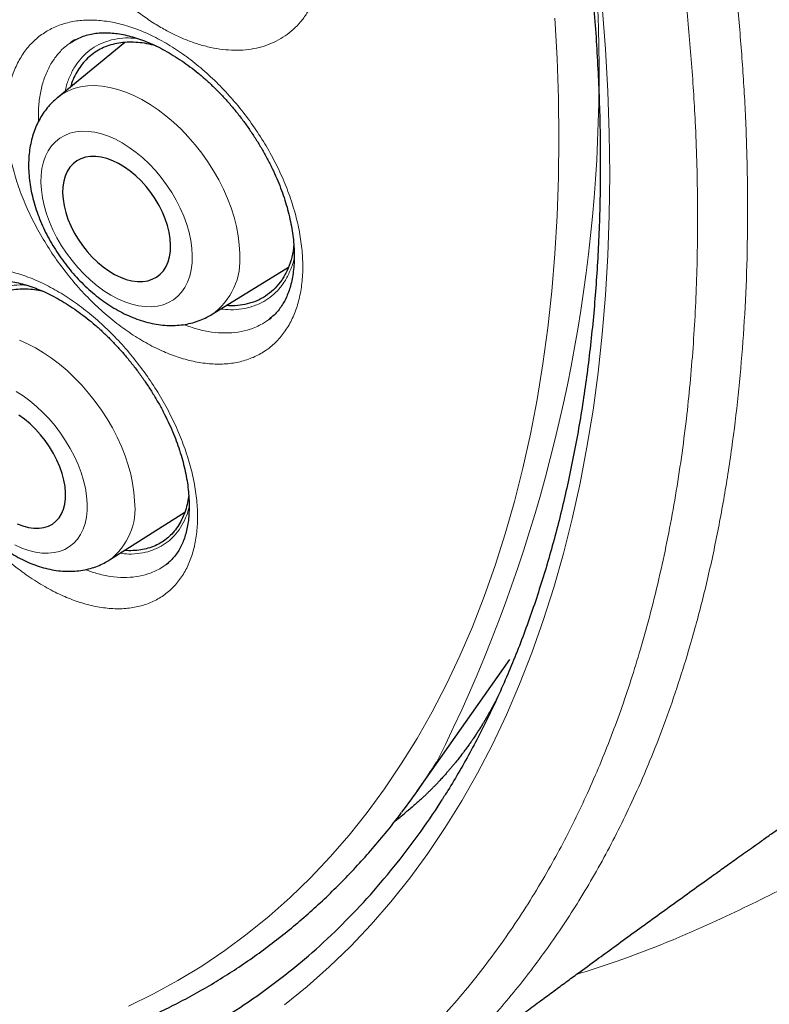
# Model space of a CAD drawing. Header units: millimetres. Extents: x 8 to 947, y 12 to 926.
# Tile 62 of 159: x 893.57 to 900.1, y 285.34 to 293.91. Entities that reach past the tile are written whole.
import ezdxf

# ---------------------------------------------------------------- set-up
doc = ezdxf.new("R2010")
doc.units = ezdxf.units.MM

msp = doc.modelspace()

# ---------------------------------------------------------------- linework, layer by layer
at = {"color": 7, "linetype": 'Continuous', "lineweight": 30}
for p, q in [((894.489, 293.7096), (893.903, 293.2291)), ((894.0152, 293.7046), (894.0178, 293.7064)), ((895.2489, 291.3453), (895.9112, 291.7551)), ((895.7422, 291.301), (895.765, 291.3177)), ((894.3547, 289.2086), (895.0101, 289.6258)), ((894.8511, 289.172), (894.8713, 289.1871)), ((897.032, 287.197), (897.8393, 288.3422))]:
    msp.add_line(p, q, dxfattribs=at)
at = {"color": 8, "linetype": 'Continuous', "lineweight": 0}
for p, q in [((894.0178, 293.7064), (894.0401, 293.7216)), ((895.746, 291.3043), (895.6852, 291.2624)), ((894.8559, 289.1758), (894.7933, 289.1324))]:
    msp.add_line(p, q, dxfattribs=at)
at = {"color": 8, "linetype": 'Continuous', "lineweight": 0, "flags": 128}
for points in [[(898.6422, 294.0237), (898.6705, 293.6519), (898.6907, 293.2841), (898.7029, 292.9204), (898.7069, 292.5612), (898.7029, 292.2066), (898.6907, 291.8569), (898.6705, 291.5124), (898.6422, 291.1733), (898.6059, 290.8398), (898.5616, 290.5122), (898.5092, 290.1906), (898.4489, 289.8754), (898.3807, 289.5666), (898.3046, 289.2646), (898.2207, 288.9695), (898.129, 288.6815), (898.0297, 288.4009), (897.9227, 288.1277), (897.8082, 287.8623), (897.6861, 287.6048), (897.5567, 287.3554), (897.42, 287.1142), (897.2761, 286.8814), (897.1251, 286.6571), (896.967, 286.4416), (896.8021, 286.235), (896.6304, 286.0373), (896.452, 285.8488), (896.267, 285.6696), (896.0757, 285.4997), (895.878, 285.3394)], [(894.521, 285.3293), (894.7385, 285.4359), (894.9506, 285.552), (895.1572, 285.6777), (895.3583, 285.8128), (895.5535, 285.9572), (895.7429, 286.1108), (895.9263, 286.2735), (896.1035, 286.4452), (896.2744, 286.6259), (896.4389, 286.8152), (896.5969, 287.0132), (896.7484, 287.2197), (896.8931, 287.4346), (897.031, 287.6576), (897.162, 287.8887), (897.2859, 288.1277), (897.4028, 288.3744), (897.5126, 288.6287), (897.6151, 288.8904), (897.7103, 289.1593), (897.7981, 289.4352), (897.8785, 289.7179), (897.9514, 290.0073), (898.0168, 290.3031), (898.0745, 290.6052), (898.1247, 290.9133), (898.1672, 291.2272), (898.202, 291.5467), (898.2291, 291.8716), (898.2485, 292.2017), (898.2601, 292.5367), (898.264, 292.8765), (898.2601, 293.2206), (898.2485, 293.5691), (898.2291, 293.9215)], [(893.9027, 293.2289), (893.9429, 293.2583), (893.9925, 293.2859), (894.0459, 293.3074), (894.1029, 293.3226), (894.1629, 293.3313), (894.2258, 293.3335), (894.291, 293.3291), (894.3581, 293.3184), (894.4268, 293.3012), (894.4966, 293.2777), (894.567, 293.248), (894.6376, 293.2124), (894.708, 293.171), (894.7777, 293.1241), (894.8462, 293.0721), (894.9132, 293.0152), (894.9783, 292.9538), (895.0409, 292.8883), (895.1007, 292.8192), (895.1574, 292.7467), (895.2106, 292.6715), (895.2598, 292.5939), (895.3049, 292.5145), (895.3456, 292.4338), (895.3815, 292.3522), (895.4125, 292.2704), (895.4384, 292.1887), (895.4589, 292.1078), (895.474, 292.0282), (895.4836, 291.9502), (895.4876, 291.8745)], [(895.0754, 291.8552), (895.0716, 291.9205), (895.0622, 291.9881), (895.0472, 292.0572), (895.0269, 292.1273), (895.0014, 292.1978), (894.971, 292.268), (894.9357, 292.3375), (894.8961, 292.4056), (894.8524, 292.4717), (894.8049, 292.5353), (894.7542, 292.5957), (894.7006, 292.6526), (894.6445, 292.7054), (894.5865, 292.7537), (894.5271, 292.797), (894.4667, 292.8349), (894.4059, 292.8673), (894.3452, 292.8937), (894.2851, 292.914), (894.2262, 292.928), (894.1688, 292.9355), (894.1136, 292.9365), (894.061, 292.931), (894.0114, 292.9191), (893.9652, 292.9008), (893.923, 292.8763), (893.8849, 292.8458), (893.8514, 292.8096), (893.8227, 292.7679), (893.799, 292.7212), (893.7807, 292.6698), (893.7678, 292.6142), (893.7604, 292.5548), (893.7586, 292.4921), (893.7624, 292.4268), (893.7718, 292.3593), (893.7867, 292.2902), (893.807, 292.2201), (893.8325, 292.1496), (893.863, 292.0793), (893.8982, 292.0098), (893.9379, 291.9417), (893.9816, 291.8756), (894.029, 291.8121), (894.0798, 291.7516), (894.1334, 291.6947), (894.1895, 291.6419), (894.2474, 291.5937), (894.3069, 291.5504), (894.3673, 291.5124), (894.4281, 291.48), (894.4888, 291.4536), (894.5488, 291.4333), (894.6078, 291.4194), (894.6652, 291.4118), (894.7204, 291.4108), (894.773, 291.4163), (894.8226, 291.4282), (894.8687, 291.4465), (894.911, 291.471), (894.9491, 291.5015), (894.9826, 291.5377), (895.0113, 291.5794), (895.0349, 291.6261), (895.0533, 291.6775), (895.0662, 291.7332), (895.0736, 291.7925), (895.0754, 291.8552)], [(893.5711, 291.1192), (893.6409, 291.089), (893.7109, 291.053), (893.7809, 291.0114), (893.8503, 290.9643), (893.9187, 290.9122), (893.9856, 290.8553), (894.0507, 290.794), (894.1136, 290.7286), (894.1738, 290.6597), (894.2309, 290.5876), (894.2846, 290.5127), (894.3346, 290.4357), (894.3805, 290.3569), (894.4221, 290.2768), (894.459, 290.196), (894.4912, 290.1149), (894.5182, 290.0341), (894.54, 289.9541), (894.5565, 289.8754), (894.5675, 289.7985), (894.573, 289.7239)], [(894.1607, 289.7012), (894.1556, 289.7656), (894.145, 289.8323), (894.1289, 289.9006), (894.1076, 289.9699), (894.0811, 290.0397), (894.0497, 290.1093), (894.0137, 290.1783), (893.9734, 290.2459), (893.9291, 290.3115), (893.8812, 290.3748), (893.8301, 290.435), (893.7763, 290.4918), (893.7202, 290.5445), (893.6623, 290.5928), (893.603, 290.6362), (893.543, 290.6744)], [(893.5329, 289.3396), (893.5931, 289.3128), (893.6525, 289.2921), (893.7106, 289.2776), (893.7671, 289.2694), (893.8213, 289.2677), (893.8729, 289.2724), (893.9213, 289.2836), (893.9663, 289.301), (894.0073, 289.3246), (894.044, 289.3542), (894.0762, 289.3895), (894.1035, 289.4302), (894.1257, 289.4759), (894.1427, 289.5264), (894.1542, 289.581), (894.1603, 289.6395), (894.1607, 289.7012)]]:
    msp.add_lwpolyline(points, dxfattribs=at)
at = {"color": 7, "linetype": 'Continuous', "lineweight": 30, "flags": 128}
for points in [[(894.8868, 291.9464), (894.8832, 292.0013), (894.8741, 292.0581), (894.8597, 292.1163), (894.8401, 292.1752), (894.8155, 292.2341), (894.7862, 292.2923), (894.7527, 292.3491), (894.7151, 292.4038), (894.6741, 292.4558), (894.6301, 292.5045), (894.5836, 292.5493), (894.5351, 292.5898), (894.4852, 292.6253), (894.4345, 292.6556), (894.3837, 292.6802), (894.3332, 292.6989), (894.2837, 292.7114), (894.2358, 292.7176), (894.1899, 292.7174), (894.1468, 292.7109), (894.1068, 292.698), (894.0705, 292.679), (894.0382, 292.6541), (894.0103, 292.6236), (893.9873, 292.5877), (893.9692, 292.5471), (893.9565, 292.502), (893.9491, 292.4531), (893.9472, 292.4009), (893.9508, 292.3461), (893.9598, 292.2892), (893.9743, 292.231), (893.9939, 292.1721), (894.0185, 292.1132), (894.0477, 292.055), (894.0813, 291.9983), (894.1188, 291.9435), (894.1599, 291.8915), (894.2039, 291.8428), (894.2504, 291.798), (894.2989, 291.7575), (894.3488, 291.722), (894.3994, 291.6917), (894.4503, 291.6671), (894.5008, 291.6485), (894.5503, 291.636), (894.5982, 291.6297), (894.644, 291.6299), (894.6872, 291.6365), (894.7272, 291.6493), (894.7635, 291.6683), (894.7958, 291.6932), (894.8236, 291.7238), (894.8467, 291.7596), (894.8647, 291.8003), (894.8775, 291.8453), (894.8849, 291.8942), (894.8868, 291.9464)], [(893.9737, 289.7934), (893.969, 289.8475), (893.959, 289.9037), (893.9436, 289.9613), (893.9231, 290.0195), (893.8978, 290.0779), (893.8678, 290.1356), (893.8337, 290.1919), (893.7957, 290.2463), (893.7544, 290.2981), (893.7102, 290.3467), (893.6636, 290.3915), (893.6151, 290.4319), (893.5654, 290.4676)], [(893.5509, 289.5237), (893.6009, 289.5047), (893.6497, 289.4918), (893.6969, 289.485), (893.7419, 289.4846), (893.7841, 289.4905), (893.8231, 289.5027), (893.8584, 289.5209), (893.8896, 289.5451), (893.9163, 289.5748), (893.9382, 289.6098), (893.9551, 289.6497), (893.9667, 289.6939), (893.9729, 289.742), (893.9737, 289.7934)]]:
    msp.add_lwpolyline(points, dxfattribs=at)
at = {"color": 8, "linetype": 'Continuous', "lineweight": 0}
for centre, radius, start, end in [((885.2368, 293.433), 13.3777, 333.44594, 18.74195), ((894.9107, 291.8169), 0.5798, 304.91352, 5.70918), ((894.0212, 289.6538), 0.5562, 306.75135, 7.23582)]:
    msp.add_arc(centre, radius, start, end, dxfattribs=at)
at = {"color": 7, "linetype": 'Continuous', "lineweight": 30}
msp.add_arc((891.6674, 290.9801), 6.5643, 322.84434, 327.49468, dxfattribs=at)
for points, knots in [([(881.7335, 314.4733), (881.6143, 314.471), (881.3687, 314.4663), (881.0058, 314.434), (880.6432, 314.3826), (880.296, 314.312), (879.964, 314.2242), (879.6469, 314.1204), (879.3386, 313.9991), (879.0395, 313.8605), (878.744, 313.7014), (878.4531, 313.5209), (878.1681, 313.318), (877.895, 313.0964), (877.6341, 312.8565), (877.3857, 312.5986), (877.1547, 312.3282), (876.9406, 312.0468), (876.7427, 311.756), (876.557, 311.4505), (876.3838, 311.1306), (876.2201, 310.79), (876.0668, 310.4281), (875.9253, 310.0443), (875.7986, 309.6464), (875.687, 309.2347), (875.5905, 308.8098), (875.5109, 308.3807), (875.4473, 307.9487), (875.3987, 307.5151), (875.3639, 307.0718), (875.3431, 306.6194), (875.336, 306.1491), (875.3437, 305.6608), (875.3671, 305.1548), (875.4062, 304.641), (875.4609, 304.1202), (875.531, 303.5931), (875.6149, 303.0706), (875.7114, 302.5537), (875.8196, 302.0433), (875.941, 301.5297), (876.0756, 301.0137), (876.2263, 300.4853), (876.3937, 299.945), (876.5786, 299.3936), (876.7775, 298.8423), (876.9901, 298.2917), (877.2162, 297.7426), (877.4508, 297.2063), (877.6928, 296.6831), (877.9412, 296.1736), (878.2003, 295.668), (878.47, 295.1669), (878.7555, 294.6608), (879.0571, 294.1508), (879.3753, 293.638), (879.7038, 293.133), (880.042, 292.6365), (880.3895, 292.149), (880.7392, 291.6805), (881.0898, 291.2308), (881.4406, 290.7997), (881.798, 290.379), (882.1616, 289.9691), (882.5385, 289.5625), (882.9285, 289.1604), (883.3315, 288.7642), (883.7395, 288.3825), (884.1518, 288.0155), (884.5679, 287.6639), (884.9793, 287.3345), (885.3852, 287.0267), (885.7851, 286.7397), (886.1863, 286.468), (886.5885, 286.2117), (886.9993, 285.9663), (887.4183, 285.7333), (887.8448, 285.5142), (888.2702, 285.3138), (888.6939, 285.1323), (889.1152, 284.9701), (889.5258, 284.8299), (889.9252, 284.7109), (890.3131, 284.6117), (890.6971, 284.5303), (891.0767, 284.4666), (891.459, 284.4199), (891.8431, 284.3915), (892.2282, 284.3827), (892.6062, 284.3942), (892.9767, 284.4258), (893.3392, 284.4776), (893.6864, 284.5481), (894.0184, 284.6359), (894.3355, 284.7397), (894.6438, 284.8609), (894.9429, 284.9996), (895.2384, 285.1587), (895.5293, 285.3392), (895.8143, 285.5421), (896.0874, 285.7637), (896.3484, 286.0036), (896.5966, 286.2616), (896.8279, 286.5316), (897.041, 286.8143), (897.1793, 287.0102), (897.2445, 287.1178), (897.2479, 287.1234)], [0, 0, 0, 0, 0.009208, 0.018982, 0.028757, 0.038531, 0.047747, 0.056963, 0.066179, 0.075395, 0.08461, 0.094385, 0.104159, 0.113933, 0.123708, 0.133482, 0.143257, 0.152472, 0.161688, 0.170904, 0.18012, 0.189336, 0.19911, 0.208885, 0.218659, 0.228433, 0.238208, 0.247982, 0.257198, 0.266414, 0.27563, 0.284846, 0.294061, 0.303836, 0.31361, 0.323384, 0.333159, 0.342933, 0.352708, 0.361923, 0.371139, 0.380355, 0.389571, 0.398787, 0.408561, 0.418336, 0.42811, 0.437884, 0.447659, 0.457433, 0.466649, 0.475865, 0.485081, 0.494297, 0.503512, 0.513287, 0.523061, 0.532835, 0.54261, 0.552384, 0.562159, 0.571374, 0.58059, 0.589806, 0.599022, 0.608238, 0.618012, 0.627787, 0.637561, 0.647335, 0.65711, 0.666884, 0.6761, 0.685316, 0.694532, 0.703748, 0.712963, 0.722738, 0.732512, 0.742286, 0.752061, 0.761835, 0.77161, 0.780825, 0.790041, 0.799257, 0.808473, 0.817689, 0.827463, 0.837238, 0.847012, 0.856786, 0.866561, 0.876335, 0.885551, 0.894767, 0.903983, 0.913199, 0.922414, 0.932189, 0.941963, 0.951737, 0.961512, 0.971286, 0.98106, 0.990276, 0.999492, 1, 1, 1, 1]), ([(881.4387, 314.465), (881.467, 314.4665), (881.5618, 314.4716), (881.7255, 314.4741), (881.9296, 314.4728), (882.1358, 314.4652), (882.3438, 314.4519), (882.5537, 314.4327), (882.7654, 314.4078), (882.9787, 314.377), (883.1936, 314.3405), (883.41, 314.2982), (883.6278, 314.2501), (883.847, 314.1963), (884.0675, 314.1368), (884.2891, 314.0715), (884.5119, 314.0006), (884.7357, 313.924), (884.9604, 313.8418), (885.1859, 313.754), (885.4123, 313.6606), (885.6392, 313.5617), (885.8668, 313.4573), (886.0949, 313.3474), (886.3234, 313.2321), (886.5522, 313.1115), (886.7812, 312.9855), (887.0104, 312.8542), (887.2396, 312.7176), (887.4687, 312.5759), (887.6977, 312.4291), (887.9265, 312.2771), (888.155, 312.1202), (888.3831, 311.9583), (888.6106, 311.7914), (888.8376, 311.6198), (889.0639, 311.4434), (889.2894, 311.2622), (889.5141, 311.0765), (889.7378, 310.8861), (889.9605, 310.6913), (890.182, 310.4921), (890.4023, 310.2885), (890.6214, 310.0807), (890.839, 309.8687), (891.0551, 309.6527), (891.2697, 309.4326), (891.4827, 309.2086), (891.6938, 308.9807), (891.9032, 308.7491), (892.1107, 308.5139), (892.3162, 308.2751), (892.5196, 308.0328), (892.7209, 307.7871), (892.9199, 307.5382), (893.1166, 307.2861), (893.311, 307.0309), (893.5028, 306.7727), (893.6922, 306.5117), (893.8789, 306.2479), (894.063, 305.9814), (894.2442, 305.7123), (894.4227, 305.4408), (894.5982, 305.1669), (894.7708, 304.8908), (894.9403, 304.6125), (895.1067, 304.3322), (895.27, 304.05), (895.43, 303.7659), (895.5867, 303.4802), (895.7401, 303.1929), (895.89, 302.9042), (896.0364, 302.614), (896.1793, 302.3227), (896.3186, 302.0302), (896.4543, 301.7367), (896.5862, 301.4423), (896.7144, 301.1471), (896.8388, 300.8513), (896.9594, 300.5549), (897.076, 300.2581), (897.1887, 299.961), (897.2974, 299.6637), (897.4021, 299.3664), (897.5027, 299.069), (897.5992, 298.7719), (897.6915, 298.475), (897.7796, 298.1785), (897.8636, 297.8825), (897.9433, 297.5871), (898.0187, 297.2925), (898.0898, 296.9988), (898.1565, 296.706), (898.2189, 296.4144), (898.277, 296.1239), (898.3306, 295.8348), (898.3798, 295.5471), (898.4245, 295.261), (898.4648, 294.9765), (898.5007, 294.6938), (898.532, 294.413), (898.5589, 294.1343), (898.5812, 293.8576), (898.5991, 293.5831), (898.6124, 293.311), (898.6212, 293.0413), (898.6255, 292.7742), (898.6253, 292.5097), (898.6206, 292.248), (898.6114, 291.9891), (898.5976, 291.7331), (898.5794, 291.4803), (898.5567, 291.2305), (898.5296, 290.9841), (898.498, 290.7409), (898.4619, 290.5012), (898.4214, 290.2651), (898.3765, 290.0325), (898.3273, 289.8037), (898.2736, 289.5786), (898.2157, 289.3575), (898.1534, 289.1403), (898.0868, 288.9271), (898.0159, 288.718), (897.9409, 288.5132), (897.8616, 288.3126), (897.7781, 288.1163), (897.6905, 287.9245), (897.5988, 287.7372), (897.5031, 287.5543), (897.4031, 287.3764), (897.3169, 287.2311), (897.2627, 287.147), (897.2446, 287.1189)], [0, 0, 0, 0, 0.003294, 0.011029, 0.01876, 0.026486, 0.034207, 0.041924, 0.049637, 0.057346, 0.065052, 0.072755, 0.080456, 0.088154, 0.09585, 0.103544, 0.111237, 0.118928, 0.126619, 0.134308, 0.141997, 0.149686, 0.157374, 0.165061, 0.172749, 0.180436, 0.188124, 0.195812, 0.203499, 0.211188, 0.218876, 0.226565, 0.234254, 0.241943, 0.249633, 0.257324, 0.265015, 0.272706, 0.280398, 0.28809, 0.295783, 0.303476, 0.31117, 0.318864, 0.326559, 0.334254, 0.34195, 0.349646, 0.357342, 0.365039, 0.372736, 0.380433, 0.388131, 0.395829, 0.403528, 0.411226, 0.418925, 0.426624, 0.434324, 0.442023, 0.449723, 0.457423, 0.465123, 0.472823, 0.480523, 0.488223, 0.495923, 0.503623, 0.511324, 0.519024, 0.526724, 0.534424, 0.542124, 0.549824, 0.557524, 0.565224, 0.572923, 0.580622, 0.588322, 0.59602, 0.603719, 0.611417, 0.619115, 0.626813, 0.63451, 0.642207, 0.649904, 0.6576, 0.665296, 0.672992, 0.680686, 0.688381, 0.696075, 0.703769, 0.711462, 0.719154, 0.726846, 0.734538, 0.742229, 0.749919, 0.757609, 0.765299, 0.772988, 0.780676, 0.788365, 0.796052, 0.803739, 0.811426, 0.819113, 0.826799, 0.834486, 0.842172, 0.849858, 0.857544, 0.865231, 0.872917, 0.880604, 0.888292, 0.895981, 0.903671, 0.911362, 0.919054, 0.926748, 0.934444, 0.942142, 0.949843, 0.957547, 0.965254, 0.972965, 0.980679, 0.988398, 0.996121, 1, 1, 1, 1]), ([(894.0176, 293.7068), (894.0215, 293.7098), (894.0397, 293.7235), (894.0759, 293.7427), (894.1262, 293.7641), (894.1799, 293.7797), (894.236, 293.7898), (894.2878, 293.7941), (894.3216, 293.7938), (894.3349, 293.7937)], [0, 0, 0, 0, 0.048144, 0.224599, 0.399492, 0.570299, 0.735991, 0.896649, 1, 1, 1, 1]), ([(894.3349, 293.7937), (894.3447, 293.7934), (894.374, 293.7922), (894.4251, 293.7867), (894.4889, 293.7752), (894.5552, 293.7585), (894.6236, 293.7366), (894.6937, 293.7096), (894.7652, 293.6774), (894.8376, 293.64), (894.9105, 293.5977), (894.9832, 293.5507), (895.0554, 293.4991), (895.1265, 293.4434), (895.1961, 293.3837), (895.2636, 293.3205), (895.3294, 293.2538), (895.3933, 293.1835), (895.4557, 293.1094), (895.516, 293.0319), (895.5739, 292.9515), (895.6287, 292.8687), (895.6802, 292.7843), (895.7278, 292.6989), (895.7713, 292.6132), (895.8104, 292.5277), (895.8448, 292.4431), (895.8747, 292.3595), (895.9002, 292.2764), (895.9215, 292.1938), (895.9385, 292.1119), (895.951, 292.0314), (895.9591, 291.9528), (895.9627, 291.8767), (895.962, 291.8036), (895.9569, 291.7341), (895.9476, 291.6686), (895.9345, 291.6074), (895.9176, 291.5507), (895.8973, 291.4988), (895.8733, 291.4508), (895.8456, 291.4065), (895.8137, 291.3658), (895.7791, 291.3298), (895.7534, 291.3098), (895.741, 291.3002)], [0, 0, 0, 0, 0.011674, 0.034775, 0.057879, 0.081023, 0.104261, 0.127611, 0.15107, 0.174614, 0.198206, 0.221797, 0.245332, 0.268768, 0.292069, 0.315268, 0.338158, 0.361381, 0.38489, 0.408629, 0.432532, 0.456521, 0.480508, 0.504393, 0.528099, 0.551559, 0.57472, 0.597569, 0.620446, 0.643609, 0.666928, 0.690364, 0.713874, 0.737409, 0.760915, 0.784355, 0.807714, 0.830999, 0.854249, 0.877524, 0.900912, 0.925176, 0.950183, 0.976007, 1, 1, 1, 1]), ([(894.0573, 293.7332), (894.0444, 293.7261), (894.0294, 293.7178), (894.0159, 293.7073), (894.0139, 293.7058)], [0, 0, 0, 0, 0.8555274, 1, 1, 1, 1]), ([(894.7597, 293.679), (894.7471, 293.6828), (894.7066, 293.6946), (894.6412, 293.7056), (894.5639, 293.7126), (894.4896, 293.7112), (894.4179, 293.7016), (894.3503, 293.6839), (894.2876, 293.6583), (894.2297, 293.6252), (894.1764, 293.5842), (894.129, 293.5359), (894.0878, 293.4811), (894.0532, 293.4197), (894.0293, 293.3667), (894.0195, 293.3321), (894.0167, 293.3224)], [0, 0, 0, 0, 0.036198, 0.115355, 0.191732, 0.268639, 0.347218, 0.426376, 0.502752, 0.579659, 0.658239, 0.737396, 0.813773, 0.89068, 0.969259, 1, 1, 1, 1]), ([(893.903, 293.2284), (893.899, 293.2253), (893.8782, 293.2094), (893.8446, 293.1758), (893.803, 293.1279), (893.7664, 293.0754), (893.7344, 293.019), (893.7074, 292.9589), (893.6854, 292.8952), (893.6686, 292.8281), (893.6571, 292.7578), (893.6511, 292.6847), (893.6507, 292.6092), (893.6559, 292.5317), (893.6667, 292.453), (893.683, 292.3734), (893.7045, 292.2936), (893.7311, 292.2141), (893.7626, 292.1353), (893.7986, 292.0576), (893.839, 291.9815), (893.8835, 291.9072), (893.9319, 291.8351), (893.9839, 291.7656), (894.0393, 291.6989), (894.0978, 291.6355), (894.1593, 291.5755), (894.2234, 291.5195), (894.29, 291.4677), (894.3588, 291.4204), (894.4296, 291.378), (894.5019, 291.3409), (894.5756, 291.3094), (894.65, 291.2841), (894.7247, 291.2651), (894.7989, 291.2528), (894.8722, 291.2472), (894.9437, 291.2485), (895.013, 291.2565), (895.0795, 291.2709), (895.1427, 291.2917), (895.1992, 291.3161), (895.2329, 291.3363), (895.2479, 291.3453)], [0, 0, 0, 0, 0.005396, 0.027862, 0.050339, 0.072936, 0.095757, 0.118893, 0.142422, 0.166394, 0.190827, 0.215698, 0.240946, 0.266486, 0.292218, 0.318053, 0.343906, 0.369729, 0.395502, 0.421221, 0.44689, 0.472524, 0.498141, 0.52376, 0.549401, 0.575083, 0.600827, 0.626654, 0.652581, 0.67862, 0.704771, 0.731019, 0.757324, 0.783597, 0.809735, 0.835617, 0.861124, 0.886163, 0.910683, 0.934686, 0.958213, 0.981335, 1, 1, 1, 1]), ([(895.9585, 291.9504), (895.9577, 291.9402), (895.9543, 291.8932), (895.9359, 291.8166), (895.9023, 291.7231), (895.8557, 291.6407), (895.7988, 291.5708), (895.7322, 291.514), (895.6576, 291.4701), (895.5775, 291.4396), (895.4927, 291.4231), (895.4249, 291.4172), (895.3834, 291.4209), (895.3726, 291.4219)], [0, 0, 0, 0, 0.029623, 0.136374, 0.244251, 0.352505, 0.460403, 0.564836, 0.669577, 0.774008, 0.870011, 0.966263, 1, 1, 1, 1]), ([(893.3831, 291.6407), (893.3925, 291.6405), (893.4204, 291.64), (893.4693, 291.6356), (893.5307, 291.6257), (893.5949, 291.6106), (893.6614, 291.5906), (893.73, 291.5653), (893.8003, 291.535), (893.8717, 291.4995), (893.9439, 291.4591), (894.0163, 291.414), (894.0884, 291.3643), (894.1598, 291.3104), (894.2299, 291.2525), (894.2982, 291.1911), (894.3649, 291.126), (894.4301, 291.0574), (894.494, 290.9849), (894.5561, 290.9089), (894.616, 290.8299), (894.6731, 290.7485), (894.7271, 290.6653), (894.7775, 290.581), (894.8238, 290.4962), (894.8659, 290.4115), (894.9035, 290.3275), (894.9365, 290.2444), (894.9653, 290.1619), (894.9901, 290.0796), (895.0106, 289.998), (895.0268, 289.9176), (895.0385, 289.8391), (895.0459, 289.7629), (895.0488, 289.6898), (895.0474, 289.62), (895.0418, 289.5543), (895.0323, 289.4928), (895.0191, 289.4358), (895.0023, 289.3837), (894.982, 289.3354), (894.9581, 289.291), (894.9303, 289.25), (894.8984, 289.2132), (894.8714, 289.1868), (894.8536, 289.1743), (894.8492, 289.1712)], [0, 0, 0, 0, 0.011571, 0.034412, 0.057239, 0.080097, 0.103043, 0.126106, 0.149282, 0.172552, 0.19588, 0.21922, 0.242516, 0.265722, 0.288804, 0.311781, 0.334437, 0.357428, 0.380708, 0.404223, 0.427906, 0.451682, 0.475465, 0.499153, 0.52267, 0.545949, 0.568935, 0.59161, 0.614269, 0.637214, 0.660309, 0.683516, 0.706789, 0.730076, 0.753318, 0.776476, 0.79953, 0.822477, 0.845349, 0.868211, 0.891124, 0.915091, 0.939555, 0.964901, 0.991183, 1, 1, 1, 1]), ([(893.7736, 291.5457), (893.7502, 291.5504), (893.7011, 291.5601), (893.6291, 291.5651), (893.5568, 291.5632), (893.4874, 291.553), (893.4223, 291.5348), (893.3622, 291.5088), (893.3071, 291.4754), (893.2568, 291.4341), (893.2125, 291.3857), (893.1743, 291.3309), (893.1431, 291.2695), (893.1228, 291.22), (893.1153, 291.1892), (893.1138, 291.183)], [0, 0, 0, 0, 0.073482, 0.154503, 0.236087, 0.319444, 0.403415, 0.484436, 0.56602, 0.649378, 0.733348, 0.81437, 0.895953, 0.979311, 1, 1, 1, 1]), ([(892.9869, 291.076), (892.9826, 291.0726), (892.962, 291.0565), (892.9291, 291.0227), (892.889, 290.9749), (892.8539, 290.9227), (892.8235, 290.8668), (892.7981, 290.8071), (892.7777, 290.7439), (892.7625, 290.6774), (892.7526, 290.6076), (892.7483, 290.5351), (892.7495, 290.4601), (892.7564, 290.3831), (892.7689, 290.3049), (892.7867, 290.2259), (892.8098, 290.1468), (892.8378, 290.068), (892.8706, 289.9899), (892.9078, 289.913), (892.9492, 289.8376), (892.9946, 289.7641), (893.0438, 289.6927), (893.0964, 289.6239), (893.1523, 289.5579), (893.2112, 289.495), (893.2728, 289.4356), (893.3371, 289.38), (893.4036, 289.3286), (893.4723, 289.2816), (893.5428, 289.2395), (893.6149, 289.2025), (893.6882, 289.1711), (893.7623, 289.1458), (893.8367, 289.1269), (893.9105, 289.1146), (893.9833, 289.1092), (894.0542, 289.1107), (894.1227, 289.1189), (894.1883, 289.1335), (894.2505, 289.1545), (894.3059, 289.1791), (894.3388, 289.1994), (894.3535, 289.2084)], [0, 0, 0, 0, 0.0058537, 0.028104, 0.0503656, 0.0727566, 0.0953907, 0.1183716, 0.1417856, 0.1656917, 0.1901105, 0.2150162, 0.2403379, 0.2659722, 0.2918042, 0.3177294, 0.3436481, 0.3695175, 0.3953187, 0.4210495, 0.4467195, 0.4723455, 0.4979484, 0.5235519, 0.5491773, 0.5748452, 0.600581, 0.6264087, 0.6523494, 0.6784187, 0.7046221, 0.7309487, 0.7573631, 0.7837693, 0.8100481, 0.8360584, 0.8616592, 0.88674, 0.9112439, 0.9351721, 0.9585744, 0.9815337, 1, 1, 1, 1]), ([(895.0444, 289.7712), (895.0414, 289.7505), (895.0347, 289.7045), (895.0163, 289.6388), (894.991, 289.5729), (894.9588, 289.5122), (894.9202, 289.458), (894.8757, 289.4109), (894.8252, 289.3711), (894.7685, 289.3386), (894.7074, 289.3145), (894.6432, 289.2982), (894.576, 289.2901), (894.523, 289.2879), (894.4916, 289.2909), (894.485, 289.2916)], [0, 0, 0, 0, 0.066815, 0.148522, 0.230776, 0.314773, 0.399382, 0.481811, 0.564863, 0.649864, 0.735521, 0.815512, 0.896018, 0.978138, 1, 1, 1, 1]), ([(897.7318, 288.0171), (897.7317, 288.017), (897.7274, 288.0083), (897.7191, 287.992), (897.7063, 287.9671), (897.693, 287.942), (897.6779, 287.9139), (897.661, 287.8834), (897.6434, 287.8525), (897.6266, 287.8238), (897.6117, 287.7988), (897.5988, 287.7777), (897.5847, 287.7549), (897.5686, 287.7293), (897.5495, 287.6999), (897.5326, 287.6744), (897.5169, 287.6511), (897.5014, 287.6286), (897.4826, 287.6019), (897.46, 287.5705), (897.4349, 287.5366), (897.4093, 287.503), (897.3855, 287.4728), (897.3637, 287.4456), (897.3435, 287.421), (897.3235, 287.3972), (897.3036, 287.3739), (897.2824, 287.3497), (897.2585, 287.3229), (897.2342, 287.2964), (897.2104, 287.2711), (897.1888, 287.2486), (897.1675, 287.2268), (897.147, 287.2063), (897.1268, 287.1865), (897.1057, 287.1661), (897.0822, 287.1439), (897.0548, 287.1186), (897.023, 287.09), (896.9865, 287.0581), (896.9604, 287.0363), (896.9466, 287.0247)], [0, 0, 0, 0, 0.000348, 0.022792, 0.042249, 0.06397, 0.088317, 0.116657, 0.146169, 0.172542, 0.195552, 0.215178, 0.231404, 0.259139, 0.286976, 0.314994, 0.332674, 0.354286, 0.379992, 0.409814, 0.445648, 0.479198, 0.509433, 0.536461, 0.561621, 0.585254, 0.611134, 0.635999, 0.664255, 0.69637, 0.719937, 0.744333, 0.767578, 0.789595, 0.81038, 0.831578, 0.856039, 0.885089, 0.91875, 0.957046, 1, 1, 1, 1]), ([(896.7357, 284.3597), (896.7748, 284.3889), (896.8587, 284.4515), (896.9834, 284.5444), (897.106, 284.6357), (897.2164, 284.7178), (897.3133, 284.7898), (897.3998, 284.854), (897.4807, 284.914), (897.5618, 284.9741), (897.6443, 285.0351), (897.742, 285.1074), (897.8553, 285.1911), (897.9824, 285.2848), (898.1052, 285.3752), (898.22, 285.4596), (898.3279, 285.5389), (898.4521, 285.6299), (898.5904, 285.731), (898.7481, 285.846), (898.91, 285.9638), (899.0783, 286.0859), (899.2515, 286.2111), (899.4222, 286.334), (899.5564, 286.4304), (899.6514, 286.4983), (899.7081, 286.5389), (899.7646, 286.5792), (899.8244, 286.6218), (899.889, 286.6677), (899.9571, 286.7162), (900.0183, 286.7595), (900.0711, 286.7969), (900.1136, 286.8269), (900.1522, 286.8542), (900.1852, 286.8775), (900.219, 286.9013), (900.259, 286.9295), (900.3083, 286.9641), (900.3713, 287.0083), (900.4444, 287.0595), (900.5256, 287.1162), (900.6048, 287.1714), (900.6835, 287.2259), (900.7594, 287.2785), (900.8373, 287.3322), (900.9035, 287.3778), (900.9614, 287.4175), (901.0079, 287.4493), (901.053, 287.4801), (901.0949, 287.5087), (901.1333, 287.5348), (901.1726, 287.5614), (901.2107, 287.5873), (901.2466, 287.6115), (901.2766, 287.6318), (901.3041, 287.6503), (901.3316, 287.6688), (901.3614, 287.6887), (901.3932, 287.71), (901.4244, 287.7309), (901.4536, 287.7504), (901.4821, 287.7693), (901.5098, 287.7877), (901.5283, 287.8), (901.5363, 287.8052)], [0, 0, 0, 0, 0.021904, 0.047073, 0.070028, 0.090757, 0.10925, 0.124711, 0.139808, 0.15514, 0.170707, 0.186511, 0.210466, 0.23487, 0.258263, 0.280077, 0.300313, 0.320244, 0.351822, 0.380734, 0.411997, 0.44692, 0.480341, 0.515171, 0.549528, 0.561984, 0.573261, 0.584387, 0.596874, 0.610402, 0.624694, 0.639551, 0.648827, 0.658167, 0.666547, 0.673456, 0.679241, 0.688265, 0.699422, 0.711318, 0.729369, 0.747326, 0.765346, 0.782565, 0.800925, 0.817639, 0.836951, 0.847964, 0.859305, 0.870823, 0.881045, 0.890387, 0.899694, 0.910928, 0.919898, 0.927582, 0.934562, 0.941855, 0.949737, 0.958782, 0.968198, 0.975751, 0.983545, 0.992972, 1, 1, 1, 1]), ([(896.8386, 286.9378), (896.8387, 286.9379), (896.8765, 286.9655), (896.9117, 286.9972), (896.9467, 287.0289)], [0, 0, 0, 0, 0.0034646, 1, 1, 1, 1]), ([(886.9917, 286.2716), (887.0321, 286.2485), (887.149, 286.1814), (887.3426, 286.0744), (887.5723, 285.9526), (887.8019, 285.8362), (888.0313, 285.7252), (888.2603, 285.6198), (888.4889, 285.5199), (888.717, 285.4256), (888.9444, 285.337), (889.1712, 285.254), (889.3972, 285.1768), (889.6223, 285.1053), (889.8464, 285.0396), (890.0695, 284.9797), (890.2914, 284.9257), (890.512, 284.8775), (890.7313, 284.8352), (890.9492, 284.7988), (891.1655, 284.7683), (891.3803, 284.7438), (891.5933, 284.7252), (891.8045, 284.7126), (892.0138, 284.7059), (892.2211, 284.7052), (892.4263, 284.7104), (892.6294, 284.7216), (892.8303, 284.7387), (893.0288, 284.7618), (893.2249, 284.7907), (893.4185, 284.8256), (893.6095, 284.8663), (893.7979, 284.9129), (893.9836, 284.9653), (894.1665, 285.0236), (894.3465, 285.0876), (894.5236, 285.1573), (894.6976, 285.2328), (894.8686, 285.3139), (895.0365, 285.4007), (895.2012, 285.493), (895.3627, 285.591), (895.5208, 285.6945), (895.6756, 285.8035), (895.8269, 285.9179), (895.9748, 286.0378), (896.1191, 286.163), (896.2598, 286.2936), (896.3968, 286.4294), (896.5302, 286.5705), (896.6597, 286.7168), (896.7822, 286.8635), (896.8595, 286.964), (896.8964, 287.012)], [0, 0, 0, 0, 0.010308, 0.029874, 0.04944, 0.069007, 0.088574, 0.108141, 0.127707, 0.147272, 0.166837, 0.186399, 0.20596, 0.225518, 0.245073, 0.264624, 0.284171, 0.303712, 0.323248, 0.342778, 0.362299, 0.381813, 0.401318, 0.420813, 0.440298, 0.459771, 0.479233, 0.498682, 0.518118, 0.537541, 0.55695, 0.576346, 0.595729, 0.615099, 0.634457, 0.653803, 0.673138, 0.692464, 0.711781, 0.731093, 0.750399, 0.769702, 0.789003, 0.808304, 0.827607, 0.846914, 0.866225, 0.885543, 0.904869, 0.924205, 0.943551, 0.962909, 0.982279, 1, 1, 1, 1])]:
    msp.add_open_spline(points, degree=3, knots=knots, dxfattribs=at)
at = {"color": 8, "linetype": 'Continuous', "lineweight": 0}
for points, knots in [([(887.2806, 314.1604), (887.4225, 314.0768), (887.7064, 313.9097), (888.1324, 313.6376), (888.558, 313.3502), (888.9815, 313.0473), (889.4017, 312.7301), (889.8188, 312.3987), (890.2337, 312.0523), (890.6452, 311.692), (891.0524, 311.3184), (891.4598, 310.9274), (891.8674, 310.5179), (892.2749, 310.0895), (892.6769, 309.6474), (893.0658, 309.2003), (893.441, 308.7503), (893.803, 308.298), (894.1583, 307.8354), (894.503, 307.3682), (894.8363, 306.8975), (895.146, 306.4426), (895.4361, 305.9996), (895.7078, 305.5696), (895.9729, 305.1341), (896.2235, 304.7065), (896.4599, 304.288), (896.7078, 303.8333), (896.9715, 303.3282), (897.2481, 302.7714), (897.513, 302.2098), (897.7613, 301.6541), (897.9932, 301.1062), (898.2093, 300.566), (898.4137, 300.0239), (898.6041, 299.4863), (898.7804, 298.9542), (898.9473, 298.4137), (899.1053, 297.8594), (899.2532, 297.2915), (899.3865, 296.7254), (899.503, 296.172), (899.6033, 295.6325), (899.6883, 295.1065), (899.7597, 294.5847), (899.8168, 294.073), (899.8599, 293.5725), (899.8899, 293.0755), (899.9064, 292.5775), (899.9084, 292.0789), (899.8957, 291.5883), (899.8684, 291.1078), (899.8267, 290.6389), (899.7709, 290.181), (899.7009, 289.733), (899.6168, 289.2963), (899.5189, 288.8717), (899.4141, 288.4845), (899.305, 288.1321), (899.1942, 287.8122), (899.0742, 287.5008), (898.9515, 287.2138), (898.828, 286.95), (898.705, 286.708), (898.5756, 286.4728), (898.4423, 286.2487), (898.3057, 286.0353), (898.166, 285.8324), (898.021, 285.636), (897.8689, 285.4442), (897.7099, 285.2574), (897.5325, 285.0638), (897.3369, 284.8674), (897.1298, 284.6759), (896.9881, 284.5594), (896.9209, 284.5042)], [0, 0, 0, 0, 0.014821, 0.029643, 0.044533, 0.059423, 0.074172, 0.08892, 0.103735, 0.11855, 0.133292, 0.14805, 0.163355, 0.17866, 0.194041, 0.209422, 0.223979, 0.238537, 0.253158, 0.267779, 0.281934, 0.296103, 0.308629, 0.321155, 0.333721, 0.346288, 0.357746, 0.369213, 0.384546, 0.399879, 0.415287, 0.430695, 0.445276, 0.459858, 0.474502, 0.489147, 0.503325, 0.517518, 0.532906, 0.548294, 0.563758, 0.579222, 0.593858, 0.608494, 0.623194, 0.637894, 0.652125, 0.666371, 0.681309, 0.696247, 0.711255, 0.726263, 0.741099, 0.755935, 0.770838, 0.785741, 0.80056, 0.815396, 0.827538, 0.839681, 0.851861, 0.86404, 0.87435, 0.884659, 0.894992, 0.905324, 0.915103, 0.924882, 0.934681, 0.944479, 0.95459, 0.964706, 0.976873, 0.98904, 1, 1, 1, 1]), ([(887.0274, 284.8893), (887.1679, 284.8099), (887.449, 284.6509), (887.8707, 284.434), (888.2919, 284.2332), (888.7131, 284.0499), (889.1329, 283.8841), (889.5516, 283.7361), (889.9679, 283.6064), (890.3536, 283.5026), (890.7087, 283.4207), (891.0256, 283.3588), (891.3318, 283.3095), (891.6273, 283.2719), (891.92, 283.2447), (892.2, 283.2286), (892.4672, 283.2224), (892.722, 283.2248), (892.974, 283.2357), (893.2233, 283.2549), (893.4696, 283.2827), (893.7129, 283.3188), (893.9528, 283.3634), (894.2038, 283.4197), (894.4646, 283.4894), (894.7275, 283.5725), (894.9786, 283.6642), (895.2182, 283.7635), (895.4529, 283.8729), (895.6745, 283.9882), (895.8835, 284.1082), (896.0804, 284.232), (896.2727, 284.3637), (896.4605, 284.5034), (896.6435, 284.651), (896.8218, 284.8064), (896.9951, 284.9696), (897.1739, 285.151), (897.3567, 285.3522), (897.5375, 285.5694), (897.7067, 285.7905), (897.8648, 286.0146), (898.0162, 286.2473), (898.1558, 286.4804), (898.2842, 286.7128), (898.4023, 286.9434), (898.5144, 287.1808), (898.6207, 287.4249), (898.721, 287.6755), (898.8153, 287.9326), (898.9034, 288.196), (898.9905, 288.4821), (899.0751, 288.7923), (899.1535, 289.1192), (899.2217, 289.4448), (899.2805, 289.7684), (899.3316, 290.0984), (899.3735, 290.4233), (899.407, 290.7419), (899.4329, 291.0536), (899.4523, 291.3699), (899.4654, 291.6909), (899.4719, 292.0162), (899.4718, 292.3459), (899.4652, 292.6796), (899.4494, 293.0832), (899.4192, 293.5592), (899.3692, 294.1007), (899.3048, 294.6395), (899.2268, 295.1753), (899.1341, 295.7169), (899.0299, 296.2474), (898.9161, 296.7648), (898.7939, 297.2689), (898.6596, 297.7758), (898.5063, 298.3094), (898.3322, 298.8689), (898.1388, 299.4437), (897.9348, 300.0087), (897.7212, 300.5638), (897.4945, 301.1185), (897.2623, 301.6553), (897.0263, 302.173), (896.7876, 302.672), (896.539, 303.1685), (896.3103, 303.605), (896.1055, 303.9818), (895.9274, 304.3003), (895.7453, 304.6169), (895.5589, 304.932), (895.3685, 305.2453), (895.1741, 305.5567), (894.9759, 305.8656), (894.7247, 306.2471), (894.4168, 306.6981), (894.0548, 307.2052), (893.6902, 307.6941), (893.3237, 308.1653), (892.9491, 308.6269), (892.5784, 309.0646), (892.2131, 309.4783), (891.8539, 309.8693), (891.4892, 310.2502), (891.1014, 310.639), (890.6904, 311.0329), (890.2634, 311.4225), (889.8396, 311.7906), (889.4193, 312.1381), (888.9955, 312.4711), (888.5816, 312.7795), (888.1788, 313.064), (887.7872, 313.3259), (887.3944, 313.5753), (887.1318, 313.7297), (887.0005, 313.8069)], [0, 0, 0, 0, 0.010746, 0.021492, 0.032291, 0.04309, 0.053955, 0.064821, 0.075738, 0.086656, 0.095391, 0.104132, 0.112225, 0.120318, 0.128433, 0.136547, 0.143844, 0.151142, 0.158455, 0.165767, 0.173103, 0.180438, 0.187789, 0.195139, 0.20384, 0.212547, 0.220606, 0.228666, 0.236745, 0.244825, 0.252089, 0.259353, 0.266632, 0.273911, 0.28121, 0.28851, 0.295824, 0.303138, 0.311824, 0.320516, 0.328561, 0.336606, 0.344671, 0.352737, 0.359988, 0.367239, 0.374506, 0.381772, 0.389059, 0.396346, 0.403648, 0.410951, 0.419622, 0.428299, 0.436331, 0.444363, 0.452415, 0.460467, 0.467706, 0.474945, 0.482199, 0.489453, 0.496728, 0.504002, 0.511292, 0.518582, 0.530158, 0.541749, 0.552744, 0.563739, 0.574786, 0.585834, 0.595882, 0.60593, 0.616019, 0.626108, 0.637642, 0.649192, 0.660149, 0.671105, 0.682114, 0.693122, 0.703135, 0.713148, 0.7232, 0.733252, 0.739826, 0.746399, 0.752984, 0.759569, 0.766188, 0.772808, 0.779439, 0.78607, 0.797586, 0.809117, 0.820055, 0.830993, 0.841982, 0.852972, 0.862968, 0.872964, 0.883, 0.893036, 0.904551, 0.916082, 0.92702, 0.937957, 0.948947, 0.959936, 0.969932, 0.979928, 0.989964, 1, 1, 1, 1]), ([(894.4458, 296.6692), (894.4793, 296.6668), (894.5464, 296.6619), (894.6515, 296.6413), (894.7596, 296.6105), (894.8688, 296.5691), (894.9776, 296.518), (895.0858, 296.4575), (895.1942, 296.387), (895.3004, 296.3078), (895.4037, 296.2206), (895.503, 296.1265), (895.5994, 296.0244), (895.6904, 295.9166), (895.776, 295.8034), (895.8552, 295.6864), (895.9288, 295.5641), (895.9947, 295.4397), (896.0531, 295.3132), (896.1033, 295.1864), (896.1457, 295.0578), (896.1791, 294.9307), (896.2036, 294.8052), (896.2191, 294.683), (896.2255, 294.5626), (896.2227, 294.4472), (896.2106, 294.3368), (896.1896, 294.2329), (896.1594, 294.1342), (896.1206, 294.0435), (896.0733, 293.9607), (896.0182, 293.8868), (895.9548, 293.8211), (895.8843, 293.7653), (895.8071, 293.7194), (895.7242, 293.6839), (895.6347, 293.6584), (895.5406, 293.6438), (895.4422, 293.64), (895.3407, 293.6469), (895.2352, 293.6645), (895.1297, 293.6924), (895.0253, 293.7294), (894.9345, 293.7693), (894.842, 293.8164), (894.7478, 293.8713), (894.6411, 293.9432), (894.5351, 294.0246), (894.4323, 294.114), (894.3334, 294.2105), (894.2392, 294.3131), (894.1489, 294.4229), (894.0647, 294.5373), (893.9867, 294.6561), (893.9157, 294.7777), (893.8512, 294.9034), (893.7947, 295.0303), (893.7464, 295.158), (893.7066, 295.2849), (893.6751, 295.4125), (893.6528, 295.5374), (893.6396, 295.6597), (893.6356, 295.7776), (893.6407, 295.8926), (893.655, 296.0016), (893.6784, 296.1046), (893.7105, 296.2002), (893.7516, 296.2896), (893.801, 296.3704), (893.8584, 296.4425), (893.9229, 296.5051), (893.9955, 296.5589), (894.0743, 296.6022), (894.1592, 296.6354), (894.249, 296.6577), (894.3445, 296.6704), (894.4119, 296.6696), (894.4458, 296.6692)], [0, 0, 0, 0, 0.013185, 0.026463, 0.040028, 0.053694, 0.066879, 0.080156, 0.093722, 0.107388, 0.120573, 0.133995, 0.147416, 0.161082, 0.174267, 0.187688, 0.20111, 0.214775, 0.227961, 0.241382, 0.254804, 0.268469, 0.281655, 0.295076, 0.308497, 0.322163, 0.335349, 0.34877, 0.362191, 0.375857, 0.389042, 0.402464, 0.415885, 0.429551, 0.442736, 0.456157, 0.469579, 0.483244, 0.49643, 0.509851, 0.523273, 0.536938, 0.549481, 0.562024, 0.570465, 0.58365, 0.596927, 0.610493, 0.624159, 0.637344, 0.650766, 0.664187, 0.677853, 0.691038, 0.704459, 0.717881, 0.731546, 0.744732, 0.758153, 0.771575, 0.78524, 0.798426, 0.811847, 0.825268, 0.838934, 0.85212, 0.865541, 0.878962, 0.892628, 0.905813, 0.919235, 0.932656, 0.946322, 0.959503, 0.972921, 0.986339, 1, 1, 1, 1]), ([(894.2108, 293.9042), (894.2555, 293.9012), (894.345, 293.8951), (894.4861, 293.8624), (894.6299, 293.8128), (894.7753, 293.7447), (894.9203, 293.6601), (895.0631, 293.5597), (895.2018, 293.4445), (895.3348, 293.3164), (895.4605, 293.1769), (895.5769, 293.0274), (895.6829, 292.8703), (895.7773, 292.7074), (895.8583, 292.5406), (895.9253, 292.3721), (895.9777, 292.2041), (896.0141, 292.0387), (896.0347, 291.878), (896.0392, 291.7239), (896.027, 291.5786), (895.9987, 291.4437), (895.9548, 291.3208), (895.8953, 291.2119), (895.8214, 291.1181), (895.7341, 291.0403), (895.634, 290.9802), (895.5228, 290.9379), (895.4019, 290.914), (895.2725, 290.9094), (895.1365, 290.9235), (894.9986, 290.9555), (894.8607, 291.0041), (894.7216, 291.0683), (894.5795, 291.1504), (894.4366, 291.25), (894.2974, 291.364), (894.164, 291.4915), (894.038, 291.6304), (893.9207, 291.7791), (893.8141, 291.9359), (893.7191, 292.0986), (893.637, 292.2651), (893.5691, 292.4335), (893.516, 292.6016), (893.4782, 292.7673), (893.4568, 292.9283), (893.4515, 293.0828), (893.4623, 293.229), (893.4897, 293.3645), (893.5328, 293.488), (893.591, 293.5981), (893.6642, 293.6928), (893.7509, 293.7714), (893.8499, 293.8331), (893.9606, 293.876), (894.0806, 293.902), (894.1675, 293.9035), (894.2108, 293.9042)], [0, 0, 0, 0, 0.0178789, 0.0358148, 0.0536938, 0.0715727, 0.0895086, 0.1073875, 0.1252664, 0.1432024, 0.1610813, 0.1789602, 0.1968961, 0.214775, 0.2326539, 0.2505899, 0.2684688, 0.2863477, 0.3042836, 0.3221625, 0.3400414, 0.3579774, 0.3758563, 0.3937352, 0.4116711, 0.42955, 0.4474289, 0.4653649, 0.4832438, 0.5011227, 0.5190586, 0.5369375, 0.5537004, 0.5704633, 0.5883423, 0.6062782, 0.6241571, 0.642036, 0.6599719, 0.6778509, 0.6957298, 0.7136657, 0.7315446, 0.7494235, 0.7673594, 0.7852384, 0.8031173, 0.8210532, 0.8389321, 0.856811, 0.8747469, 0.8926259, 0.9105048, 0.9284407, 0.9463196, 0.9641941, 0.9821255, 1, 1, 1, 1]), ([(893.7386, 293.0243), (893.7375, 293.0421), (893.7339, 293.1056), (893.7424, 293.2077), (893.7643, 293.3282), (893.801, 293.438), (893.8496, 293.5343), (893.91, 293.6152), (893.9647, 293.6722), (894.0034, 293.697), (894.0152, 293.7046)], [0, 0, 0, 0, 0.058446, 0.208169, 0.357892, 0.508093, 0.657816, 0.798138, 0.93846, 1, 1, 1, 1]), ([(894.5995, 293.7436), (894.5732, 293.7459), (894.5112, 293.7513), (894.42, 293.7426), (894.3265, 293.7198), (894.2413, 293.682), (894.1666, 293.6316), (894.1033, 293.5695), (894.0493, 293.4964), (894.0063, 293.4096), (893.9796, 293.3376), (893.9717, 293.2928), (893.9701, 293.2842)], [0, 0, 0, 0, 0.083798, 0.196658, 0.309519, 0.422739, 0.5356, 0.641374, 0.747147, 0.860008, 0.973229, 1, 1, 1, 1]), ([(895.6972, 291.4569), (895.7214, 291.4723), (895.7698, 291.5032), (895.8328, 291.5658), (895.8877, 291.6409), (895.9306, 291.7305), (895.9551, 291.7945), (895.9615, 291.8306), (895.9615, 291.8306)], [0, 0, 0, 0, 0.192118, 0.384236, 0.589262, 0.794941, 0.999966, 1, 1, 1, 1]), ([(893.2534, 291.7479), (893.2968, 291.7458), (893.3837, 291.7417), (893.5218, 291.712), (893.6632, 291.6656), (893.8072, 291.6007), (893.9514, 291.5193), (894.0943, 291.4222), (894.2339, 291.3102), (894.3686, 291.1851), (894.4967, 291.0486), (894.6163, 290.9019), (894.7261, 290.7473), (894.8249, 290.5867), (894.911, 290.422), (894.9837, 290.2553), (895.0421, 290.0887), (895.085, 289.9245), (895.1123, 289.7645), (895.1237, 289.6108), (895.1186, 289.4655), (895.0974, 289.3303), (895.0606, 289.2067), (895.008, 289.0968), (894.9407, 289.0015), (894.8598, 288.9221), (894.7656, 288.86), (894.6599, 288.8154), (894.544, 288.789), (894.4189, 288.7816), (894.2866, 288.7928), (894.1516, 288.8218), (894.0159, 288.8674), (893.8783, 288.9286), (893.737, 289.0075), (893.594, 289.1038), (893.454, 289.2146), (893.3191, 289.339), (893.1906, 289.475), (893.0703, 289.6209), (892.9598, 289.7751), (892.8604, 289.9354), (892.7732, 290.0999), (892.6998, 290.2665), (892.6406, 290.4331), (892.5964, 290.5977), (892.5683, 290.7579), (892.556, 290.912), (892.5598, 291.0581), (892.5801, 291.1939), (892.6161, 291.3181), (892.6674, 291.4292), (892.7339, 291.5253), (892.8142, 291.6056), (892.9072, 291.6693), (893.0124, 291.7145), (893.1274, 291.7429), (893.2114, 291.7462), (893.2534, 291.7479)], [0, 0, 0, 0, 0.017879, 0.035815, 0.053694, 0.071573, 0.089509, 0.107388, 0.125266, 0.143202, 0.161081, 0.17896, 0.196896, 0.214775, 0.232654, 0.25059, 0.268469, 0.286348, 0.304284, 0.322163, 0.340041, 0.357977, 0.375856, 0.393735, 0.411671, 0.42955, 0.447429, 0.465365, 0.483244, 0.501123, 0.519059, 0.536938, 0.553699, 0.57046, 0.588339, 0.606275, 0.624154, 0.642032, 0.659968, 0.677847, 0.695726, 0.713662, 0.731541, 0.74942, 0.767356, 0.785235, 0.803114, 0.82105, 0.838929, 0.856808, 0.874743, 0.892622, 0.910501, 0.928437, 0.946316, 0.964192, 0.982124, 1, 1, 1, 1]), ([(893.6337, 291.5982), (893.6222, 291.5992), (893.576, 291.6033), (893.5006, 291.5956), (893.4094, 291.5744), (893.3266, 291.5378), (893.2546, 291.4888), (893.1939, 291.4282), (893.1426, 291.3566), (893.1024, 291.2714), (893.0777, 291.2), (893.0709, 291.1551), (893.0695, 291.146)], [0, 0, 0, 0, 0.038872, 0.156979, 0.275086, 0.393569, 0.511676, 0.622367, 0.733057, 0.851164, 0.969648, 1, 1, 1, 1]), ([(895.3231, 291.3913), (895.3513, 291.3885), (895.4152, 291.3823), (895.5083, 291.3905), (895.607, 291.4122), (895.6659, 291.4414), (895.6972, 291.4569)], [0, 0, 0, 0, 0.201362, 0.457136, 0.712098, 1, 1, 1, 1]), ([(895.6852, 291.2624), (895.6503, 291.2452), (895.5847, 291.2127), (895.4749, 291.1882), (895.3629, 291.1798), (895.2445, 291.1885), (895.1229, 291.2125), (895.04, 291.2417), (894.9993, 291.2561)], [0, 0, 0, 0, 0.185122, 0.349062, 0.513525, 0.677466, 0.841406, 1, 1, 1, 1]), ([(894.8051, 289.3285), (894.8284, 289.3434), (894.8752, 289.3734), (894.9357, 289.4345), (894.9872, 289.5085), (895.0257, 289.5865), (895.0412, 289.6434), (895.0476, 289.6672)], [0, 0, 0, 0, 0.203857, 0.407715, 0.625247, 0.843472, 1, 1, 1, 1]), ([(894.4462, 289.2669), (894.4717, 289.2641), (894.5323, 289.2577), (894.6214, 289.2649), (894.7177, 289.2853), (894.7748, 289.3135), (894.8051, 289.3285)], [0, 0, 0, 0, 0.18859, 0.44847, 0.707524, 1, 1, 1, 1]), ([(894.7933, 289.1324), (894.7595, 289.1158), (894.6959, 289.0844), (894.5888, 289.0613), (894.4792, 289.054), (894.3628, 289.0639), (894.2509, 289.0868), (894.1769, 289.1133), (894.1445, 289.1249)], [0, 0, 0, 0, 0.191068, 0.360302, 0.530075, 0.699309, 0.868543, 1, 1, 1, 1]), ([(900.2833, 286.3845), (900.083, 286.2857), (899.6041, 286.0493), (898.9802, 285.7841), (898.5544, 285.6477), (898.4158, 285.6033)], [0, 0, 0, 0, 0.326456, 0.780756, 1, 1, 1, 1])]:
    msp.add_open_spline(points, degree=3, knots=knots, dxfattribs=at)

doc.saveas('drawing.dxf')
